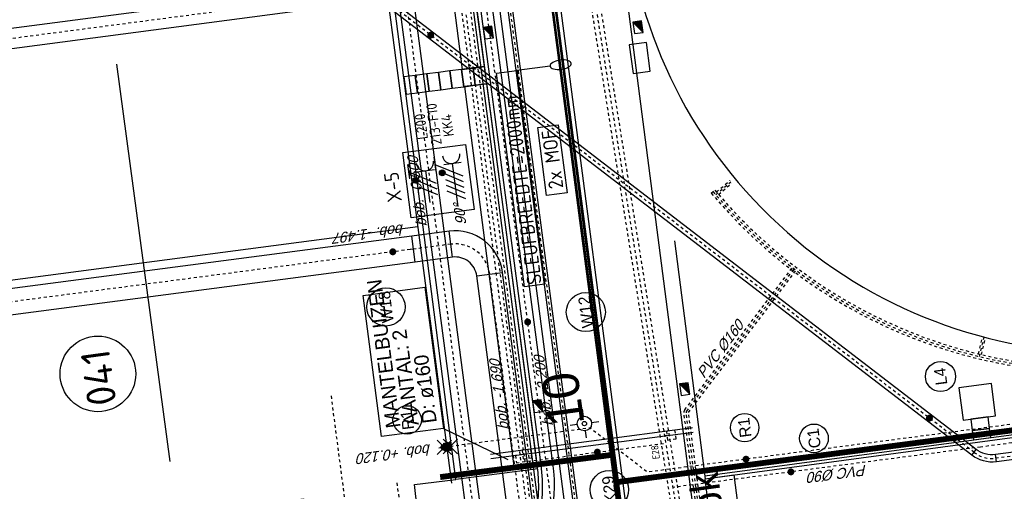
# Model space of a CAD drawing. Header units: metres. Extents: x 118052 to 118564, y 454784 to 455719.
# Tile 65 of 160: x 118222 to 118256, y 455276 to 455292. Entities that reach past the tile are written whole.
import ezdxf
from ezdxf.enums import TextEntityAlignment as Align

# ---------------------------------------------------------------- set-up
doc = ezdxf.new("R2010")
doc.units = ezdxf.units.M
doc.header["$LTSCALE"] = 0.5
doc.header["$PDMODE"] = 3
doc.header["$PDSIZE"] = 0.25
for name, pattern in [('DASHED', [19.05, 12.7, -6.35]), ('Tauw_HIDDEN', [9.525, 6.35, -3.175]), ('Tauw_HIDDEN2', [5.6, 4, -1.6]), ('Tauw_L_Center1', [13, 8, -1.67, 1.66, -1.67]), ('Tauw_L_Center2', [6.499, 4, -0.833, 0.833, -0.833])]:
    doc.linetypes.add(name, pattern=pattern)
for name, color, linetype in [('_gebouwen', 7, 'Continuous'), ('_grastegel 40x60', 252, 'Continuous'), ('_molgoot', 7, 'Continuous'), ('_ob10', 7, 'Continuous'), ('_straatkolk', 7, 'Continuous'), ('_tb13', 7, 'Continuous'), ('_verharding', 7, 'Continuous'), ('A06-001-01', 7, 'Continuous'), ('BHV plan', 7, 'Continuous'), ('EL6221--', 6, 'Continuous'), ('EL6222--', 6, 'Continuous'), ('EL_N_A_EB00----REVISIE~-_-----', 1, 'Continuous'), ('GRAAFWERKZAAMHEDEN', 6, 'Continuous'), ('KABELLOOP', 6, 'Continuous'), ('Koningsstal VIEUWPORT', 254, 'Continuous'), ('M01', 6, 'Continuous'), ('MOF', 6, 'Continuous'), ('OL55_HAAG', 86, 'Continuous'), ('TOPOD25', 6, 'Continuous'), ('ZU_B_-_EL999---LR_pvc315_vbr11~H_-----', 1, 'Tauw_L_Center2'), ('ZU_B_-_EL999---LR_pvc315_vbr11~W_-----', 8, 'Tauw_HIDDEN2'), ('ZU_B_-_EL999---LW_pvc110_vbr11~H_-----', 1, 'Tauw_L_Center2'), ('ZU_B_-_EL999---LW_pvc110_vbr11~W_-----', 15, 'Tauw_HIDDEN2'), ('ZU_B_-_EL999---LW_pvc160_vbr11~H_-----', 1, 'Tauw_L_Center2'), ('ZU_B_-_EL999---LW_pvc160_vbr11~W_-----', 8, 'Tauw_HIDDEN2'), ('ZU_N_-_AL999---LC_pvc90_sdr34__18_^200~-_-----', 7, 'Continuous'), ('ZU_N_-_AL999---LC_pvc90_sdr34__20_^200~M_-----', 7, 'Continuous'), ('ZU_N_-_AL999---LK_pvc125_sdr34__20_^200~M_-----', 7, 'Continuous'), ('ZU_N_-_AL999---LL_pvc250_zgr34__20_^200~M_-----', 7, 'Continuous'), ('ZU_N_-_AL999---LW_gvk500_sdr00__18_^200~N_-----', 7, 'Continuous'), ('ZU_N_-_AL999---LW_gvk900_vgr05__18_^200~B_-----', 7, 'Continuous'), ('ZU_N_-_AL999---LW_gvk900_vgr05__18_^200~N_-----', 7, 'Continuous'), ('ZU_N_-_AL999---LW_gvk900_vgr05__20_^200~M_-----', 7, 'Continuous'), ('ZU_N_-_AL999---LW_pvc160_vbr11__18_^200~-_-----', 7, 'Continuous'), ('ZU_N_-_AL999---LW_pvc160_vbr11__18_^200~N_-----', 7, 'Continuous'), ('ZU_N_-_AL999---LW_pvc160_vbr11__20_^200~M_-----', 7, 'Continuous'), ('ZU_N_-_EL999---LB_PE-110_sdr00~H_-----', 2, 'Tauw_L_Center2'), ('ZU_N_-_EL999---LB_pvc160_zgr00~H_-----', 2, 'Tauw_L_Center2'), ('ZU_N_-_EL999---LB_pvc160_zgr00~W_-----', 8, 'Continuous'), ('ZU_N_-_EL999---LC_pvc90_sdr34~H_-----', 2, 'Tauw_L_Center2'), ('ZU_N_-_EL999---LK_pvc125_sdr34~H_-----', 2, 'Tauw_L_Center2'), ('ZU_N_-_EL999---LL_pvc250_sdr34~H_-----', 2, 'Tauw_L_Center2'), ('ZU_N_-_EL999---LL_pvc250_zgr34~H_-----', 2, 'Tauw_L_Center2'), ('ZU_N_-_EL999---LL_pvc250_zgr34~W_-----', 2, 'Continuous'), ('ZU_N_-_EL999---LP_PE-75_sdr00~H_-----', 2, 'Tauw_L_Center2'), ('ZU_N_-_EL999---LR_PE-110_sdr00~H_-----', 2, 'Tauw_L_Center2'), ('ZU_N_-_EL999---LS_gvk700_vgr05~H_-----', 2, 'Tauw_L_Center1'), ('ZU_N_-_EL999---LS_gvk700_vgr05~W_-----', 2, 'Continuous'), ('ZU_N_-_EL999---LW_gvk500_sdr00~H_-----', 2, 'Tauw_L_Center2'), ('ZU_N_-_EL999---LW_gvk500_vgr05~H_-----', 2, 'Tauw_L_Center2'), ('ZU_N_-_EL999---LW_gvk500_vgr05~W_-----', 2, 'Continuous'), ('ZU_N_-_EL999---LW_gvk900_vgr05~H_-----', 2, 'Tauw_L_Center1'), ('ZU_N_-_EL999---LW_gvk900_vgr05~W_-----', 2, 'Continuous'), ('ZU_N_-_EL999---LW_pvc160_vbr11~H_-----', 2, 'Tauw_L_Center2'), ('ZU_N_-_EL999---SYM_STRAATKOLK~-_----c', 7, 'Tauw_L_Center2'), ('ZU_N_-_ML999---LC_pvc90_sdr34__20_^200~M_-----', 7, 'Continuous'), ('ZU_N_-_ML999---LK_pvc125_sdr34__20_^200~M_-----', 7, 'Continuous'), ('ZU_N_-_ML999---LL_pvc250_zgr34__20_^200~M_-----', 7, 'Continuous'), ('ZU_N_-_ML999---LW_gvk900_vgr05__20_^200~M_-----', 7, 'Continuous'), ('ZU_N_-_ML999---LW_pvc160_vbr11__20_^200~M_-----', 7, 'Continuous'), ('ZU_N_A_EL999---L__GY-AFSLUITER-150_pn10~W_-----', 8, 'Continuous'), ('ZU_N_A_EVRH--E-BETON_SPARING~-_-----', 253, 'Continuous'), ('ZU_N_D_EB00----ONDERDEEL~-_---H-', 2, 'Tauw_HIDDEN')]:
    doc.layers.add(name, color=color, linetype=linetype)
doc.styles.add('BURO-018', font='Isocp.shx', dxfattribs={"height": 360})
doc.styles.add('BURO-025', font='Isocp.shx', dxfattribs={"height": 500})
doc.styles.add('ISOCPEUR', font='isocpeur.ttf', dxfattribs={"height": 2.5})
doc.styles.add('ROMANS', font='tcb_ltype.shx')
doc.styles.add('TAUW-ISOCP', font='tcb_isocp.shx')
doc.styles.add('tcb_isocp', font='tcb_isocp.shx')
doc.styles.add('WB025', font='ISO.SHX', dxfattribs={"height": 2.5})

# ---------------------------------------------------------------- blocks, each defined once
blk = doc.blocks.new('*U9')
at = {"layer": '_straatkolk'}
blk.add_hatch(color=256, dxfattribs=at).paths.add_polyline_path([(0.2, -0.15), (0.2, 0.15), (-0.2, -0.15)])
blk.add_lwpolyline([(0.2, -0.15), (0.2, 0.15), (-0.2, 0.15), (-0.2, -0.15)], close=True, dxfattribs=at)
blk.add_lwpolyline([(-0.2, -0.15), (0.2, 0.15)], dxfattribs=at)
blk = doc.blocks.new('meAF150T')
at = {"color": 0}
for p, q in [((0, -105), (0, 105)), ((5, 140), (25, 140)), ((5, 80), (5, 140)), ((5, -140), (5, 80)), ((25, 80), (25, 140)), ((25, 85), (35, 85)), ((25, 85), (25, -85)), ((37, 76), (37, -75)), ((173, 76), (173, -75)), ((185, 85), (175, 85)), ((185, 140), (185, 85)), ((185, 140), (205, 140)), ((185, -85), (185, 85)), ((205, 140), (205, -80)), ((210, 105), (210, -105)), ((25, -140), (5, -140)), ((35, -85), (25, -85)), ((25, -140), (25, -85)), ((185, -85), (175, -85)), ((185, -80), (185, -140)), ((205, -140), (185, -140)), ((205, -80), (205, -140))]:
    blk.add_line(p, q, dxfattribs=at)
at = {"color": 251}
for p, q in [((97, 80), (97, 20)), ((113, 80), (113, 20)), ((28, -39), (81, -9)), ((36, -52), (88, -22)), ((174, -52), (122, -22)), ((182, -39), (129, -9))]:
    blk.add_line(p, q, dxfattribs=at)
for radius in [142, 135, 8.29]:
    blk.add_circle((105, -4), radius, dxfattribs=at)
at = {"color": 0}
blk.add_circle((105, -4), 61.8, dxfattribs=at)
at = {"color": 251}
for centre, radius, start, end in [((105, -4), 123, 111.1267, 188.8733), ((105, -4), 115, 111.1267, 188.8733), ((72, 80), 32.3, 0, 111.1267), ((72, 80), 25, 0, 111.1267), ((105, -4), 19.3, 126.6559, 173.3441), ((88, 20), 10, 306.6559, 0), ((138, 80), 32.3, 68.8733, 180), ((138, 80), 25, 68.8733, 180), ((123, 20), 10, 180, 233.3441), ((105, -4), 19.3, 6.6559, 53.3441), ((105, -4), 115, 351.1267, 68.8733), ((105, -4), 123, 351.1267, 68.8733), ((16, -18), 32.3, 188.8733, 300), ((16, -18), 25, 188.8733, 300), ((48, -74), 32.3, 120, 231.1267), ((48, -74), 25, 120, 231.1267), ((105, -4), 123, 231.1267, 308.8733), ((105, -4), 115, 231.1267, 308.8733), ((76, 0), 10, 300, 353.3441), ((93, -31), 10, 66.6559, 120), ((105, -4), 19.3, 246.6559, 293.3441), ((117, -31), 10, 60, 113.3441), ((134, 0), 10, 186.6559, 240), ((162, -74), 25, 308.8733, 60), ((194, -18), 32.3, 240, 351.1267), ((162, -74), 32.3, 308.8733, 60), ((194, -18), 25, 240, 351.1267)]:
    blk.add_arc(centre, radius, start, end, dxfattribs=at)
at = {"color": 0}
for centre, start, end in [((105, 85), 0, 180), ((105, -85), 180, 0)]:
    blk.add_arc(centre, 70, start, end, dxfattribs=at)
for p in [(0, 0), (0, 0), (210, 0), (210, 0)]:
    blk.add_point(p, dxfattribs=at)
blk = doc.blocks.new('M01')
for points in [[(0, 0.5), (0, 1)], [(-1, 0), (-0.5, 0)], [(0.5, 0), (1, 0)], [(0, -0.5), (0, -1)]]:
    blk.add_lwpolyline(points)
for radius in [0.5, 0.15]:
    blk.add_circle((0, 0), radius)
blk = doc.blocks.new('66')
at = {"linetype": 'Continuous'}
blk.add_circle((0, 0), 0.365, dxfattribs=at)
at = {"linetype": 'Continuous', "style": 'ROMANS'}
blk.add_text('bk', height=1, dxfattribs=at).set_placement((0.683, 0))
blk = doc.blocks.new('E00416')
at = {"color": 0, "linetype": 'Continuous'}
for p, q in [((-3, 7.98), (-3, 5.48)), ((-3, 6.73), (1.5, 4.13)), ((-1.5, 6.5), (1.5, 6.5)), ((0, 1), (0, 6.5)), ((1.5, 3.13), (-1.5, 4.87)), ((1.5, 2.13), (-1.5, 3.87))]:
    blk.add_line(p, q, dxfattribs=at)
at = {"color": 0, "linetype": 'Continuous', "const_width": 0.5}
blk.add_lwpolyline([(-1.68, 5.12, 1), (-2.18, 5.12, 1)], format="xyb", close=True, dxfattribs=at)
at = {"color": 0, "linetype": 'Continuous'}
blk.add_circle((-1.93, 5.12), 0.5, dxfattribs=at)
blk.add_arc((0, 8), 1.5, 180, 0, dxfattribs=at)
at = {"color": 0, "linetype": 'Continuous', "style": 'BURO-018', "flags": 1}
blk.add_attdef('E_MATCODE', text='', height=1.8, rotation=262.5837, dxfattribs=at).set_placement((-436086809.67, 176092602.94), align=Align.MIDDLE)
at = {"color": 0, "linetype": 'Continuous', "style": 'BURO-018'}
for tag, p in [('E_GKAST', (0, 13)), ('E_GROEP', (0, 10)), ('E_SGROEP', (4.5, 10))]:
    blk.add_attdef(tag, text='', height=1.8, dxfattribs=at).set_placement(p, align=Align.MIDDLE)
at = {"color": 0, "linetype": 'Continuous', "style": 'BURO-018', "flags": 1}
blk.add_attdef('E_VERMCODE', text='', height=1.8, dxfattribs=at).set_placement((13, 10), align=Align.MIDDLE)
blk = doc.blocks.new('111304D')
at = {"color": 0, "linetype": 'Continuous'}
for p, q in [((-3, 9.98), (-3, 7.48)), ((-3, 8.73), (1.5, 6.13)), ((-1.5, 8.5), (1.5, 8.5)), ((0, 1), (0, 8.5)), ((1.5, 5.13), (-1.5, 6.87)), ((1.5, 4.13), (-1.5, 5.87)), ((1.5, 3.13), (-1.5, 4.87)), ((1.5, 2.13), (-1.5, 3.87))]:
    blk.add_line(p, q, dxfattribs=at)
at = {"color": 0, "linetype": 'Continuous', "const_width": 0.5}
blk.add_lwpolyline([(-1.68, 7.12, 1), (-2.18, 7.12, 1)], format="xyb", close=True, dxfattribs=at)
at = {"color": 0, "linetype": 'Continuous'}
blk.add_circle((-1.93, 7.12), 0.5, dxfattribs=at)
blk.add_arc((0, 10), 1.5, 180, 0, dxfattribs=at)
at = {"color": 0, "linetype": 'Continuous', "style": 'BURO-018', "flags": 1}
blk.add_attdef('E_MATCODE', text='', height=1.8, rotation=262.5837, dxfattribs=at).set_placement((-436086809.67, 176092602.94), align=Align.MIDDLE)
at = {"color": 0, "linetype": 'Continuous', "style": 'BURO-018'}
for tag, p in [('E_GKAST', (0, 15.5)), ('E_GROEP', (0, 12.5)), ('E_SGROEP', (4.5, 12.5))]:
    blk.add_attdef(tag, text='', height=1.8, dxfattribs=at).set_placement(p, align=Align.MIDDLE)
at = {"color": 0, "linetype": 'Continuous', "style": 'BURO-018', "flags": 1}
blk.add_attdef('E_VERMCODE', text='', height=1.8, dxfattribs=at).set_placement((13, 12.5), align=Align.MIDDLE)
blk = doc.blocks.new('A$C051E189E')
at = {"layer": 'EL6221--'}
blk.add_lwpolyline([(89872, -50125), (92135, -50125), (92135, -52307), (89872, -52307)], close=True, dxfattribs=at)
ref = blk.add_blockref('111304D', (89843, -51773), dxfattribs=dict(at, xscale=200, yscale=200, zscale=200, rotation=270.0000221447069))
ref.add_attrib('E_GROEP', 'KK4', dxfattribs={"layer": '0', "color": 1, "linetype": 'Continuous', "height": 360, "rotation": 0, "style": 'BURO-018'}).set_placement((92865, -51773), align=Align.MIDDLE)
ref.add_attrib('E_GKAST', 'L200', dxfattribs={"layer": '0', "color": 1, "linetype": 'Continuous', "height": 360, "rotation": 0, "style": 'BURO-018'}).set_placement((92943, -50873), align=Align.MIDDLE)
ref.add_attrib('E_SGROEP', '213-F10', dxfattribs={"layer": '0', "color": 1, "linetype": 'Continuous', "height": 360, "rotation": 0, "style": 'BURO-018'}).set_placement((92967, -51318), align=Align.MIDDLE)
at = {"layer": 'EL6222--', "xscale": 200, "yscale": 200, "zscale": 200, "rotation": 270.0000221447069}
blk.add_blockref('E00416', (90111, -50836), dxfattribs=at)
at = {"layer": 'EL6221--', "color": 2, "style": 'BURO-025'}
blk.add_text('X-5', height=500, dxfattribs=at).set_placement((90483, -49886))
blk = doc.blocks.new('A$C6DFC50BF')
at = {"layer": 'GRAAFWERKZAAMHEDEN'}
for p, q in [((82529, -50278), (81178, -52344)), ((81286, -51770), (81286, -58798)), ((81446, -51770), (81446, -58798)), ((94430, -55545), (94430, -54396))]:
    blk.add_line(p, q, dxfattribs=at)
for points in [[(82529, -48130), (87435, -48130), (87435, -50278), (82529, -50278)], [(87007, -53682), (94430, -53682), (94430, -54396), (87007, -54396)]]:
    blk.add_lwpolyline(points, close=True, dxfattribs=at)
at = {"layer": 'GRAAFWERKZAAMHEDEN', "extrusion": (0, 0, -1)}
blk.add_ellipse((94430, -55915), major_axis=(0, -370), ratio=0.428882, start_param=-3.141592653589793, end_param=3.141592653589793, dxfattribs=at)
at = {"layer": 'KABELLOOP', "linetype": 'DASHED', "const_width": 200}
for points in [[(80883, -49951), (80873, -55944)], [(79918, -55944), (79918, -91750), (53598, -91754), (53598, -89650)]]:
    blk.add_lwpolyline(points, dxfattribs=at)
blk.add_lwpolyline([(186089, -55944), (-17582, -55944)], close=True, dxfattribs=at)
at = {"layer": 'MOF'}
blk.add_lwpolyline([(90029, -54849), (92389, -54849), (92389, -55562), (90029, -55562)], close=True, dxfattribs=at)
at = {"layer": 'GRAAFWERKZAAMHEDEN', "color": 2}
for s, p in [('MANTELBUIZEN', (82768, -48822)), ('AANTAL: 2', (82768, -49455)), ('D: ø160', (82768, -50084))]:
    blk.add_text(s, height=500, rotation=359.9837, dxfattribs=at).set_placement(p)
at = {"layer": 'GRAAFWERKZAAMHEDEN', "color": 2, "style": 'BURO-025'}
blk.add_text('SLEUFBREEDTE=2000mm', height=500, rotation=359.9837, dxfattribs=at).set_placement((87041, -54292))
at = {"layer": 'MOF', "color": 2, "style": 'BURO-025'}
blk.add_text('2x MOF', height=500, rotation=359.9837, dxfattribs=at).set_placement((90212, -55458))
blk = doc.blocks.new('Leidingen')
at = {"layer": 'ZU_B_-_EL999---LR_pvc315_vbr11~H_-----'}
blk.add_lwpolyline([(-184985.7, 1922.1), (-152315.8, 2855.2)], dxfattribs=at)
at = {"layer": 'ZU_B_-_EL999---LR_pvc315_vbr11~W_-----'}
for points in [[(-184990.2, 2079.5), (-152320.3, 3012.6)], [(-184981.2, 1764.7), (-152311.3, 2697.7)]]:
    blk.add_lwpolyline(points, dxfattribs=at)
at = {"layer": 'ZU_B_-_EL999---LW_pvc110_vbr11~H_-----'}
for points in [[(-172936.2, -778.1), (-172561.4, -1355)], [(-179644.2, -9064.2), (-179001.9, -9310.7)]]:
    blk.add_lwpolyline(points, dxfattribs=at)
at = {"layer": 'ZU_B_-_EL999---LW_pvc110_vbr11~W_-----'}
for points in [[(-172938.7, -875.2), (-172607.5, -1385)], [(-172846.4, -815.3), (-172515.3, -1325)], [(-179589.1, -9144.3), (-179021.6, -9362.1)], [(-179549.7, -9041.6), (-178982.2, -9259.4)]]:
    blk.add_lwpolyline(points, dxfattribs=at)
at = {"layer": 'ZU_B_-_EL999---LW_pvc160_vbr11~H_-----'}
for points in [[(-192940.6, 1403.4), (-192940.6, 1285.4, 0.4142136), (-192858.6, 1203.4), (-180252.7, 1204.6, -0.1971205), (-180195.1, 1181), (-175821.6, -3131.8)], [(-172819.2, -702.8, 0.3271499), (-180200.6, -19710.8)]]:
    blk.add_lwpolyline(points, format="xyb", dxfattribs=at)
at = {"layer": 'ZU_B_-_EL999---LW_pvc160_vbr11~W_-----'}
blk.add_line((-172862.3, -635.3), (-172776.2, -770.2), dxfattribs=at)
for points in [[(-193020.6, 1403.4), (-193020.6, 1285.4, 0.4142136), (-192858.6, 1123.4), (-180252.7, 1124.6, -0.1971205), (-180251.3, 1124.1), (-175877.8, -3188.7)], [(-192860.6, 1403.4), (-192860.6, 1285.4, 0.4142136), (-192858.6, 1283.4), (-180252.7, 1284.6, -0.1971205), (-180139, 1238), (-175765.5, -3074.8)], [(-172862.3, -635.3, 0.3271499), (-180277.9, -19731.5, 0.3271499)], [(-172776.2, -770.2, 0.3271499), (-180123.4, -19690.1, 0.3271499)]]:
    blk.add_lwpolyline(points, format="xyb", dxfattribs=at)
at = {"layer": 'ZU_N_-_EL999---LB_PE-110_sdr00~H_-----'}
blk.add_lwpolyline([(-189750.6, 554.2), (-189750.6, 7068.1), (-129822, 7068.1), (-129822, 7212.6)], dxfattribs=at)
at = {"layer": 'ZU_N_-_EL999---LB_pvc160_zgr00~H_-----'}
blk.add_lwpolyline([(-188326.3, 428), (-188330.9, 4822.3, -0.4142136), (-187771.5, 5382.9), (-138780.5, 5434.3, 0.4139341), (-138221.1, 5994.4), (-138227, 68533.4, 0.1989124), (-138391.1, 68929.4), (-148707.2, 79243.6, 0.1983621), (-149102, 79407.5), (-169703.5, 79449.2, 0.123322), (-169967.6, 79383.6), (-194911.9, 66117.4)], format="xyb", dxfattribs=at)
at = {"layer": 'ZU_N_-_EL999---LB_pvc160_zgr00~W_-----'}
for points in [[(-188246.3, 428), (-188250.9, 4822.4, -0.4142136), (-187771.4, 5302.9), (-138780.4, 5354.3, 0.4139341), (-138141.1, 5994.4), (-138147, 68533.4, 0.1989124), (-138334.5, 68985.9), (-148650.6, 79300.1, 0.1983621), (-149101.9, 79487.5), (-169703.3, 79529.2, 0.123322), (-170005.1, 79454.3), (-194949.5, 66188.1)], [(-188406.3, 427.9), (-188410.9, 4822.2, -0.4142136), (-187771.6, 5462.9), (-138780.6, 5514.3, 0.4139341), (-138301.1, 5994.3), (-138307, 68533.4, 0.1989124), (-138447.6, 68872.8), (-148763.8, 79187, 0.1983621), (-149102.2, 79327.5), (-169703.6, 79369.2, 0.123322), (-169930, 79313), (-194874.3, 66046.8)]]:
    blk.add_lwpolyline(points, format="xyb", dxfattribs=at)
at = {"layer": 'ZU_N_-_EL999---LC_pvc90_sdr34~H_-----'}
blk.add_lwpolyline([(-184593.4, -12189.5), (-182740.8, -12189.5), (-182740.8, -8697.2), (-182740.8, 1986.2)], dxfattribs=at)
at = {"layer": 'ZU_N_-_EL999---LK_pvc125_sdr34~H_-----'}
for points in [[(-180948.1, 6980.2), (-180948.1, 7230.2), (-181198.1, 7230.2), (-181198.1, 2030.3)], [(-180948.1, 1966.8), (-180948.1, 2037.4)]]:
    blk.add_lwpolyline(points, dxfattribs=at)
at = {"layer": 'ZU_N_-_EL999---LL_pvc250_sdr34~H_-----'}
blk.add_line((-167648.8, 6800.3), (-167648.8, 6800.3), dxfattribs=at)
at = {"layer": 'ZU_N_-_EL999---LL_pvc250_zgr34~H_-----'}
blk.add_lwpolyline([(-183190.8, -13474), (-183190.8, -9171.1, -0.1988535), (-182892.2, -8450), (-164918.5, 9531.9)], format="xyb", dxfattribs=at)
at = {"layer": 'ZU_N_-_EL999---LL_pvc250_zgr34~W_-----', "linetype": 'Continuous'}
for p, q in [((-182450.4, -7831.2), (-182273.6, -8007.9)), ((-182980.6, -8361.6), (-182803.8, -8538.4)), ((-183315.8, -9171.1), (-183065.8, -9171.1))]:
    blk.add_line(p, q, dxfattribs=at)
at = {"layer": 'ZU_N_-_EL999---LL_pvc250_zgr34~W_-----'}
for points in [[(-183315.8, -13474), (-183315.8, -9171.1, -0.1988535), (-182980.6, -8361.6), (-165006.9, 9620.3)], [(-183065.8, -13474), (-183065.8, -9171.1, -0.1988535), (-182803.8, -8538.4), (-164830, 9443.5)]]:
    blk.add_lwpolyline(points, format="xyb", dxfattribs=at)
at = {"layer": 'ZU_N_-_EL999---LP_PE-75_sdr00~H_-----', "flags": 128}
blk.add_lwpolyline([(-118553.2, 6962), (-242100.9, 6918.1), (-260870, 6918.1), (-260870, -569.1), (-260870, -22082.4), (-262858.1, -22082.4)], dxfattribs=at)
at = {"layer": 'ZU_N_-_EL999---LR_PE-110_sdr00~H_-----'}
blk.add_lwpolyline([(-243248.2, 6768.1), (-93379.2, 6768.1, -0.1316525), (-90879.2, 6098.3), (-85840.8, 3189.4)], format="xyb", dxfattribs=at)
at = {"layer": 'ZU_N_-_EL999---LS_gvk700_vgr05~H_-----'}
blk.add_lwpolyline([(-164437.6, 28944.2), (-164435.1, 12156)], dxfattribs=at)
at = {"layer": 'ZU_N_-_EL999---LS_gvk700_vgr05~W_-----'}
for points in [[(-164787.6, 28945.1), (-164785.1, 12156)], [(-164087.6, 28943.4), (-164085.1, 12156.1)]]:
    blk.add_lwpolyline(points, dxfattribs=at)
at = {"layer": 'ZU_N_-_EL999---LW_gvk500_sdr00~H_-----'}
blk.add_line((-198035.7, 13253.5), (-178012.5, 13253.5), dxfattribs=at)
at = {"layer": 'ZU_N_-_EL999---LW_gvk500_vgr05~H_-----'}
blk.add_lwpolyline([(-153708, 11108.9), (-153707.3, 9682.9, -0.4142136), (-154456.9, 8932.4), (-209397.5, 8902.7)], format="xyb", dxfattribs=at)
at = {"layer": 'ZU_N_-_EL999---LW_gvk500_vgr05~W_-----'}
for points in [[(-153958, 11108.9), (-153957.3, 9682.7, -0.4142136), (-154457, 9182.4), (-209397.7, 9152.7)], [(-153458, 11108.9), (-153457.3, 9683, -0.4142136), (-154456.7, 8682.4), (-209397.4, 8652.7)]]:
    blk.add_lwpolyline(points, format="xyb", dxfattribs=at)
at = {"layer": 'ZU_N_-_EL999---LW_gvk900_vgr05~H_-----'}
blk.add_lwpolyline([(-173438.4, 9904), (-173440.9, 26690.7)], dxfattribs=at)
for points in [[(-221527.9, 14778.6), (-221517.2, 8493.3, 0.4137152), (-220320.2, 7298.3), (-174635.4, 7298.3, 0.4142136), (-173438.4, 8495.3), (-173438.4, 9789.3, 0.0000367), (-173438.4, 9789.5), (-173438.4, 9904)], [(-241353.5, 8700.8), (-241353.5, 7410.2, 0.4142136), (-240156.5, 6213.2), (-134155.4, 6213.2, 0.4142136), (-132958.4, 7410.2), (-132958.4, 9548.4)]]:
    blk.add_lwpolyline(points, format="xyb", dxfattribs=at)
at = {"layer": 'ZU_N_-_EL999---LW_gvk900_vgr05~W_-----', "linetype": 'Continuous'}
for p, q in [((-173888.4, 9789.4), (-172988.4, 9789.5)), ((-173888.4, 9789.3), (-172988.4, 9789.3)), ((-173888.4, 8495.3), (-172988.4, 8495.3)), ((-174635.4, 7748.3), (-174635.4, 6848.3))]:
    blk.add_line(p, q, dxfattribs=at)
at = {"layer": 'ZU_N_-_EL999---LW_gvk900_vgr05~W_-----'}
for points in [[(-221977.9, 14777.8), (-221967.2, 8492.5, 0.4137152), (-220320.2, 6848.3), (-174635.4, 6848.3, 0.4142136), (-172988.4, 8495.3), (-172988.4, 9789.3, 0.0000367), (-172988.4, 9789.5), (-172990.9, 26690.7)], [(-221077.9, 14779.4), (-221067.2, 8494.1, 0.4137152), (-220320.2, 7748.3), (-174635.4, 7748.3, 0.4142136), (-173888.4, 8495.3), (-173888.4, 9789.3, 0.0000367), (-173888.4, 9789.4), (-173890.9, 26690.6)], [(-241803.5, 8700.8), (-241803.5, 7410.2, 0.4142136), (-240156.5, 5763.2), (-134155.4, 5763.2, 0.4142136), (-132508.4, 7410.2), (-132508.4, 9548.4)], [(-240903.5, 8700.8), (-240903.5, 7410.2, 0.4142136), (-240156.5, 6663.2), (-134155.4, 6663.2, 0.4142136), (-133408.4, 7410.2), (-133408.4, 9548.4)]]:
    blk.add_lwpolyline(points, format="xyb", dxfattribs=at)
at = {"layer": 'ZU_N_-_EL999---LW_pvc160_vbr11~H_-----', "flags": 128}
blk.add_lwpolyline([(-192167.7, -22097.6), (-189931.8, -19861.4), (-189932.5, -12745.7), (-182104.6, -12745.4), (-182104.6, 2800.7), (-180342, 4555.2), (-180347.1, 9902.4)], dxfattribs=at)
at = {"layer": 'ZU_N_-_EL999---SYM_STRAATKOLK~-_----c', "lineweight": -3}
for points in [[(-181098.1, 6680.2), (-180798.1, 6680.2), (-180798.1, 6980.2), (-181098.1, 6980.2)], [(-181098.1, 1666.8), (-180798.1, 1666.8), (-180798.1, 1966.8), (-181098.1, 1966.8)]]:
    blk.add_lwpolyline(points, close=True, dxfattribs=at)
at = {"layer": 'ZU_N_-_ML999---LC_pvc90_sdr34__20_^200~M_-----', "ltscale": 0.005}
blk.add_lwpolyline([(-182740.8, -2108.3, 0, 0, 0), (-182797.2, -2002.4, 0, 91.8, 0), (-182792.9, -2010.4, 91.8, 169.7, 0), (-182780.7, -2033.4, 169.7, 221.7, 0), (-182762.4, -2067.8, 221.7, 240, 0), (-182740.8, -2108.3, 240, 221.7, 0), (-182719.2, -2148.8, 221.7, 169.7, 0), (-182700.9, -2183.2, 169.7, 91.8, 0), (-182688.6, -2206.1, 91.8, 0, 0), (-182684.3, -2214.2, 0, 0, 0), (-182740.8, -2108.3, 0, 0, 0), (-182066.5, -2714, 0, 0, 0)], format="xyseb", dxfattribs=at)
blk.add_circle((-181698.7, -3044.4), 494.4, dxfattribs=at)
at = {"layer": 'ZU_N_-_ML999---LK_pvc125_sdr34__20_^200~M_-----', "flags": 128}
blk.add_lwpolyline([(-181198.1, 4416.8, 0, 0, 0), (-181080, 4438.1, 0, 91.8, 0), (-181089, 4436.5, 91.8, 169.7, 0), (-181114.6, 4431.9, 169.7, 221.7, 0), (-181152.9, 4425, 221.7, 240, 0), (-181198.1, 4416.8, 240, 221.7, 0), (-181243.3, 4408.7, 221.7, 169.7, 0), (-181281.6, 4401.8, 169.7, 91.8, 0), (-181307.2, 4397.2, 91.8, 0, 0), (-181316.2, 4395.6, 0, 0, 0), (-181198.1, 4416.8, 0, 0, 0), (-181879.7, 4294.2, 0, 0, 0)], format="xyseb", dxfattribs=at)
at = {"layer": 'ZU_N_-_ML999---LK_pvc125_sdr34__20_^200~M_-----'}
blk.add_circle((-182532.1, 4176.7), 662.9, dxfattribs=at)
at = {"layer": 'ZU_N_-_ML999---LL_pvc250_zgr34__20_^200~M_-----', "flags": 128}
for points in [[(-166207.6, 8242.2, 0, 0, 0), (-166327.2, 8251.9, 0, 91.8, 0), (-166318.1, 8251.2, 91.8, 169.7, 0), (-166292.2, 8249.1, 169.7, 221.7, 0), (-166253.3, 8245.9, 221.7, 240, 0), (-166207.6, 8242.2, 240, 221.7, 0), (-166161.8, 8238.4, 221.7, 169.7, 0), (-166123, 8235.3, 169.7, 91.8, 0), (-166097.1, 8233.1, 91.8, 0, 0), (-166088, 8232.4, 0, 0, 0), (-166207.6, 8242.2, 0, 0, 0), (-165381.7, 8174.7, 0, 0, 0)], [(-181523.8, -7081, 0, 0, 0), (-181634.8, -7035.3, 0, 91.8, 0), (-181626.3, -7038.8, 91.8, 169.7, 0), (-181602.3, -7048.7, 169.7, 221.7, 0), (-181566.3, -7063.5, 221.7, 240, 0), (-181523.8, -7081, 240, 221.7, 0), (-181481.4, -7098.6, 221.7, 169.7, 0), (-181445.4, -7113.4, 169.7, 91.8, 0), (-181421.4, -7123.3, 91.8, 0, 0), (-181412.9, -7126.8, 0, 0, 0), (-181523.8, -7081, 0, 0, 0), (-180633.7, -7448.3, 0, 0, 0)]]:
    blk.add_lwpolyline(points, format="xyseb", dxfattribs=at)
at = {"layer": 'ZU_N_-_ML999---LL_pvc250_zgr34__20_^200~M_-----'}
blk.add_circle((-180153, -7646.7), 520, dxfattribs=at)
at = {"layer": 'ZU_N_-_ML999---LW_gvk900_vgr05__20_^200~M_-----', "flags": 128}
for points in [[(-173438.5, 10509, 0, 0, 0), (-173322.3, 10478.8, 0, 91.8, 0), (-173331.2, 10481.1, 91.8, 169.7, 0), (-173356.3, 10487.7, 169.7, 221.7, 0), (-173394.1, 10497.4, 221.7, 240, 0), (-173438.5, 10509, 240, 221.7, 0), (-173482.9, 10520.5, 221.7, 169.7, 0), (-173520.6, 10530.3, 169.7, 91.8, 0), (-173545.8, 10536.8, 91.8, 0, 0), (-173554.7, 10539.1, 0, 0, 0), (-173438.5, 10509, 0, 0, 0), (-174653.3, 10823.9, 0, 0, 0)], [(-176441, 6213.2, 0, 0, 0), (-176445.6, 6333.1, 0, 91.8, 0), (-176445.3, 6323.9, 91.8, 169.7, 0), (-176444.3, 6298, 169.7, 221.7, 0), (-176442.8, 6259, 221.7, 240, 0), (-176441, 6213.2, 240, 221.7, 0), (-176439.3, 6167.3, 221.7, 169.7, 0), (-176437.8, 6128.4, 169.7, 91.8, 0), (-176436.8, 6102.4, 91.8, 0, 0), (-176436.4, 6093.2, 0, 0, 0), (-176441, 6213.2, 0, 0, 0), (-176388.9, 4856.6, 0, 0, 0)]]:
    blk.add_lwpolyline(points, format="xyseb", dxfattribs=at)
at = {"layer": 'ZU_N_-_ML999---LW_gvk900_vgr05__20_^200~M_-----'}
for centre, radius in [((-175290.9, 10989.2), 658.6), ((-176363.1, 4183.3), 673.7)]:
    blk.add_circle(centre, radius, dxfattribs=at)
at = {"layer": 'ZU_N_-_ML999---LW_pvc160_vbr11__20_^200~M_-----', "flags": 128}
for points in [[(-180347, 9640.2, 0, 0, 0), (-180430.7, 9554.2, 0, 91.8, 0), (-180424.3, 9560.8, 91.8, 169.7, 0), (-180406.2, 9579.4, 169.7, 221.7, 0), (-180379, 9607.3, 221.7, 240, 0), (-180347, 9640.2, 240, 221.7, 0), (-180315, 9673.1, 221.7, 169.7, 0), (-180287.8, 9701, 169.7, 91.8, 0), (-180269.6, 9719.6, 91.8, 0, 0), (-180263.3, 9726.2, 0, 0, 0), (-180347, 9640.2, 0, 0, 0), (-179586.7, 10418.9, 0, 0, 0)], [(-182104.6, -630.5, 0, 0, 0), (-182224.1, -620.1, 0, 91.8, 0), (-182215, -620.9, 91.8, 169.7, 0), (-182189.1, -623.1, 169.7, 221.7, 0), (-182150.3, -626.5, 221.7, 240, 0), (-182104.6, -630.5, 240, 221.7, 0), (-182058.8, -634.4, 221.7, 169.7, 0), (-182020, -637.8, 169.7, 91.8, 0), (-181994.1, -640, 91.8, 0, 0), (-181985, -640.8, 0, 0, 0), (-182104.6, -630.5, 0, 0, 0), (-181508.1, -682.1, 0, 0, 0)]]:
    blk.add_lwpolyline(points, format="xyseb", dxfattribs=at)
at = {"layer": 'ZU_N_-_ML999---LW_pvc160_vbr11__20_^200~M_-----'}
for centre in [(-179245.4, 10769.3), (-181020.9, -724.4)]:
    blk.add_circle(centre, 489.1, dxfattribs=at)
at = {"layer": 'ZU_N_A_EVRH--E-BETON_SPARING~-_-----', "flags": 128}
blk.add_lwpolyline([(-167426.6, 1501.4), (-168426.6, 1501.4), (-168426.6, 901.4), (-167426.6, 901.4), (-167426.6, 1501.4)], dxfattribs=at)
at = {"layer": 'ZU_N_D_EB00----ONDERDEEL~-_---H-'}
blk.add_lwpolyline([(-181347.1, 11404.5), (-195819.1, 11403.2)], dxfattribs=at)
at = {"layer": 'EL_N_A_EB00----REVISIE~-_-----'}
for name in ['A$C051E189E', 'A$C6DFC50BF']:
    blk.add_blockref(name, (-262229.9, 59850.1), dxfattribs=at)
at = {"layer": 'M01'}
ref = blk.add_blockref('M01', (-180164.8, 4731.5), dxfattribs=dict(at, xscale=499.9999999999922, yscale=499.9999999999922, zscale=499.9999999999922, rotation=0.2803370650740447))
ref.add_attrib('TAG', '10', (-180164.8, 4731.5), dxfattribs={"layer": '0', "color": 81, "height": 1250, "rotation": 0.28034})
at = {"layer": 'TOPOD25', "xscale": 999.9999999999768, "yscale": 999.9999999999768, "zscale": 999.9999999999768, "rotation": 0.2803370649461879}
blk.add_blockref('66', (-184477.6, 381.4), dxfattribs=at)
at = {"layer": 'ZU_N_A_EL999---L__GY-AFSLUITER-150_pn10~W_-----', "rotation": 270.0101344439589}
blk.add_blockref('meAF150T', (-180347.1, 9624.2), dxfattribs=at)
at = {"layer": 'ZU_B_-_EL999---LR_pvc315_vbr11~H_-----', "style": 'WB025'}
blk.add_text('E28', height=250, rotation=0.00544, dxfattribs=at).set_placement((-181704.1, 2307.2))
at = {"layer": 'ZU_N_-_AL999---LC_pvc90_sdr34__18_^200~-_-----', "style": 'TAUW-ISOCP', "oblique": 20.00024}
blk.add_text('PVC %%12990', height=360, rotation=90, dxfattribs=at).set_placement((-182835.5, -4719.1))
at = {"layer": 'ZU_N_-_AL999---LC_pvc90_sdr34__20_^200~M_-----', "ltscale": 0.005, "style": 'tcb_isocp'}
blk.add_text('C1', height=400, dxfattribs=at).set_placement((-181698.7, -3044.4), align=Align.MIDDLE)
at = {"layer": 'ZU_N_-_AL999---LK_pvc125_sdr34__20_^200~M_-----', "style": 'tcb_isocp'}
blk.add_text('K29', height=400, dxfattribs=at).set_placement((-182532.1, 4176.7), align=Align.MIDDLE)
at = {"layer": 'ZU_N_-_AL999---LL_pvc250_zgr34__20_^200~M_-----', "style": 'tcb_isocp'}
blk.add_text('L4', height=400, dxfattribs=at).set_placement((-180153, -7646.7), align=Align.MIDDLE)
at = {"layer": 'ZU_N_-_AL999---LW_gvk500_sdr00__18_^200~N_-----', "style": 'tcb_isocp', "oblique": 20.00024}
blk.add_text('bob. -0.500', height=360, rotation=0.03102, dxfattribs=at).set_placement((-172713.8, 9230))
at = {"layer": 'ZU_N_-_AL999---LW_gvk900_vgr05__18_^200~B_-----', "style": 'tcb_isocp', "oblique": 20.00024}
blk.add_text('90%%d', height=360, dxfattribs=at).set_placement((-172472.8, 8048.8), align=Align.MIDDLE_CENTER)
at = {"layer": 'ZU_N_-_AL999---LW_gvk900_vgr05__18_^200~N_-----', "style": 'tcb_isocp', "oblique": 20.00024}
blk.add_text('bob. -1.497', height=360, rotation=90.00841, dxfattribs=at).set_placement((-172538.7, 10013))
for s, p in [('bob. -1.690', (-180030, 7340.7)), ('bob. -2.200', (-180097.7, 5804.1))]:
    blk.add_text(s, height=360, dxfattribs=at).set_placement(p)
at = {"layer": 'ZU_N_-_AL999---LW_gvk900_vgr05__20_^200~M_-----', "style": 'tcb_isocp'}
for s, p in [('W18', (-175290.9, 10989.2)), ('W12', (-176363.1, 4183.3))]:
    blk.add_text(s, height=400, dxfattribs=at).set_placement(p, align=Align.MIDDLE)
at = {"layer": 'ZU_N_-_AL999---LW_pvc160_vbr11__18_^200~-_-----', "style": 'TAUW-ISOCP', "oblique": 20.00024}
blk.add_text('PVC %%129160', height=360, rotation=315.40062, dxfattribs=at).set_placement((-179186.4, 447.3))
at = {"layer": 'ZU_N_-_AL999---LW_pvc160_vbr11__18_^200~N_-----', "style": 'tcb_isocp', "oblique": 20.00024}
blk.add_text('bob. +0.120', height=360, rotation=90.01298, dxfattribs=at).set_placement((-180173.8, 10074.3))
at = {"layer": 'ZU_N_-_AL999---LW_pvc160_vbr11__20_^200~M_-----', "style": 'tcb_isocp'}
blk.add_text('R1', height=400, dxfattribs=at).set_placement((-179245.4, 10769.3), align=Align.MIDDLE)
blk.add_text('R1', height=400, rotation=360, dxfattribs=at).set_placement((-181020.9, -724.4), align=Align.MIDDLE)

msp = doc.modelspace()

# ---------------------------------------------------------------- linework, layer by layer
for points in [[(118232.009, 455311.048), (118232.072, 455310.562), (118233.043, 455310.668), (118233.487, 455307.361), (118232.506, 455307.216), (118236.635, 455275.782)], [(118244.297, 455284.114), (118245.354, 455275.934)]]:
    msp.add_lwpolyline(points)
at = {"layer": '_gebouwen'}
for p, q in [((118226.965, 455276.526), (118225.134, 455290.185)), ((118235.478, 455284.593), (118218.874, 455282.417))]:
    msp.add_line(p, q, dxfattribs=at)
msp.add_lwpolyline([(118273.585, 455288.704, 14.446878), (118270.811, 455285.071), (118273.552, 455282.938), (118276.326, 455286.569)], format="xyb", close=True, dxfattribs=at)
msp.add_lwpolyline([(118231.551, 455275.249), (118231.66, 455274.44), (118235.452, 455274.923), (118235.36, 455275.737), (118236.791, 455275.911), (118232.711, 455307.428), (118233.696, 455307.569), (118233.304, 455310.935), (118232.3, 455310.797), (118232.23, 455311.331), (118222.766, 455310.141), (118213.373, 455308.813), (118217.918, 455273.47), (118231.551, 455275.249)], dxfattribs=at)
msp.add_lwpolyline([(118255.341, 455278.099), (118255.195, 455279.212), (118254.077, 455279.065), (118254.223, 455277.952)], close=True, dxfattribs=at)
msp.add_circle((118224.483, 455279.542), 1.3, dxfattribs=at)
at = {"layer": '_grastegel 40x60'}
for points in [[(118235.791, 455289.85), (118235.394, 455289.798), (118235.472, 455289.203), (118235.869, 455289.255)], [(118236.188, 455289.902), (118235.791, 455289.85), (118235.869, 455289.255), (118236.266, 455289.307)], [(118236.584, 455289.954), (118236.188, 455289.902), (118236.266, 455289.307), (118236.662, 455289.359)], [(118236.981, 455290.006), (118236.584, 455289.954), (118236.662, 455289.359), (118237.059, 455289.411)], [(118237.378, 455290.058), (118236.981, 455290.006), (118237.059, 455289.411), (118237.456, 455289.463)], [(118237.774, 455290.11), (118237.378, 455290.058), (118237.456, 455289.463), (118237.852, 455289.515)], [(118235.394, 455289.798), (118234.998, 455289.746), (118235.076, 455289.151), (118235.472, 455289.203)], [(118255.131, 455277.668), (118255.079, 455278.065), (118254.484, 455277.987), (118254.536, 455277.59)], [(118255.173, 455277.353), (118255.131, 455277.668), (118254.536, 455277.59), (118254.578, 455277.273)]]:
    msp.add_lwpolyline(points, close=True, dxfattribs=at)
at = {"layer": '_molgoot'}
msp.add_lwpolyline([(118203.385, 455307.766), (118205.328, 455312.09, -0.275334), (118207.434, 455313.641), (118220.659, 455315.32), (118229.672, 455316.463, -0.43143), (118235.529, 455311.609), (118237.765, 455294.235), (118240.11, 455276.475, -0.407867), (118235.608, 455270.307), (118213.295, 455267.34), (118214.012, 455261.941, -0.385506), (118212, 455259.169), (118210.875, 455259.035), (118211.232, 455256.139), (118214.247, 455253.892), (118218.391, 455254.397), (118217.759, 455259.426, -0.416884), (118219.86, 455262.091), (118228.47, 455263.218), (118236.412, 455264.261, -0.442244), (118242.283, 455259.489), (118243.678, 455249.303), (118245.523, 455234.588), (118248.05, 455215.122)], format="xyb", dxfattribs=at)
msp.add_lwpolyline([(118242.698, 455292.175), (118250.786, 455229.804), (118252.264, 455229.998), (118252.212, 455230.395)], dxfattribs=at)
at = {"layer": '_ob10'}
for points in [[(118245.341, 455276.033), (118259.469, 455277.93), (118269.479, 455279.194), (118269.069, 455283.146), (118269.027, 455283.541)], [(118245.354, 455275.934), (118259.482, 455277.831), (118269.589, 455279.107), (118269.168, 455283.156), (118269.121, 455283.61)], [(118239.589, 455276.374), (118236.778, 455276.01)], [(118239.602, 455276.275), (118236.791, 455275.911)]]:
    msp.add_lwpolyline(points, dxfattribs=at)
at = {"layer": '_tb13'}
for points in [[(118212.829, 455267.813), (118235.529, 455270.831, 0.407549), (118239.585, 455276.402), (118237.239, 455294.166), (118235.001, 455311.559, 0.432411), (118229.738, 455315.937), (118220.726, 455314.794), (118207.493, 455313.114, 0.277077), (118205.814, 455311.879), (118203.65, 455307.064), (118200.55, 455308.469)], [(118210.844, 455256.023), (118210.429, 455259.385), (118211.935, 455259.564, 0.382621), (118213.615, 455261.893), (118212.846, 455267.684), (118235.548, 455270.702, 0.407631), (118239.714, 455276.42), (118237.368, 455294.183), (118235.13, 455311.571, 0.432155), (118229.722, 455316.066), (118220.71, 455314.923), (118207.479, 455313.243, 0.27659), (118205.695, 455311.931), (118203.585, 455307.236), (118200.604, 455308.587)]]:
    msp.add_lwpolyline(points, format="xyb", dxfattribs=at)
at = {"layer": '_verharding'}
msp.add_lwpolyline([(118251.916, 455230.356), (118251.132, 455230.253), (118248.058, 455254.113), (118245.354, 455275.934), (118246.343, 455276.067), (118246.679, 455273.5)], dxfattribs=at)
at = {"layer": 'BHV plan', "color": 2, "linetype": 'Continuous'}
msp.add_line((118256.564, 455168.784), (118230.082, 455370.759), dxfattribs=at)
at = {"layer": 'OL55_HAAG'}
for points in [[(118237.004, 455290.009), (118237.774, 455290.11), (118237.399, 455292.953), (118236.633, 455292.853), (118237.004, 455290.009)], [(118238.795, 455276.273), (118239.589, 455276.374), (118237.853, 455289.515), (118237.081, 455289.415), (118238.795, 455276.273)]]:
    msp.add_lwpolyline(points, close=True, dxfattribs=at)

# ---------------------------------------------------------------- block references
at = {"layer": '_molgoot', "rotation": 97.45761760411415}
for p in [(118243.048, 455291.454), (118237.903, 455291.271), (118244.65, 455279.021), (118239.599, 455278.431)]:
    msp.add_blockref('*U9', p, dxfattribs=at)
at = {"layer": 'Koningsstal VIEUWPORT', "color": 6, "xscale": 0.0009975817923, "yscale": 0.0009975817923, "zscale": 0.0009975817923, "rotation": 97.46987594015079}
msp.add_blockref('Leidingen', (118222.52, 455456.651), dxfattribs=at)

# ---------------------------------------------------------------- texts
at = {"layer": 'A06-001-01', "style": 'ISOCPEUR'}
msp.add_text('041', height=1, rotation=97.7506, dxfattribs=at).set_placement((118225.13, 455278.519))

doc.saveas('drawing.dxf')
